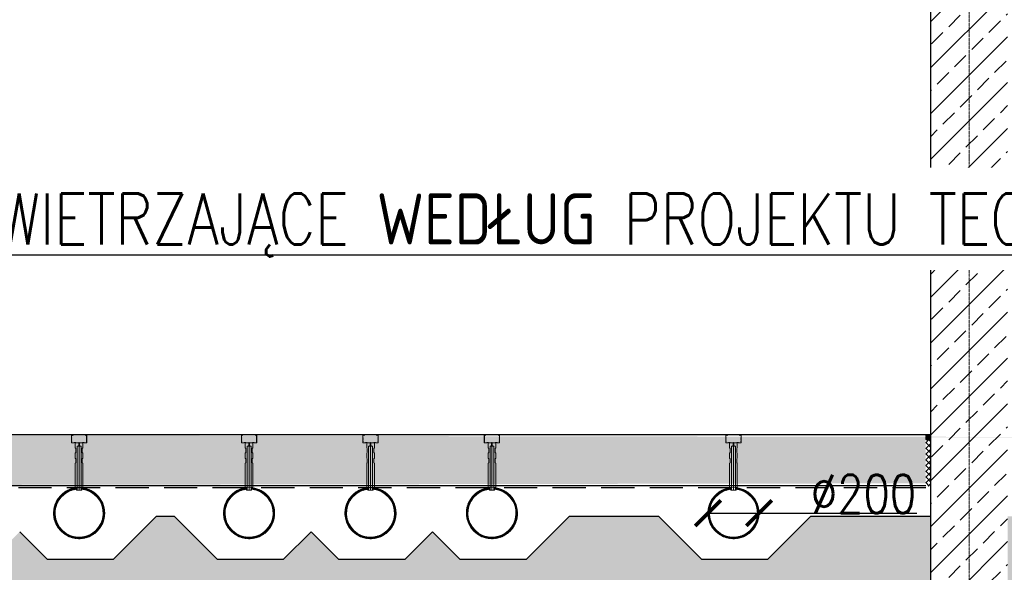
# Model space of a CAD drawing. Header units: millimetres. Extents: x -374129 to 1163271, y -112652 to 695637.
# Tile 173 of 256: x 2585 to 6438, y 30933 to 33096. Entities that reach past the tile are written whole.
import ezdxf
from ezdxf import colors
from ezdxf.entities.mleader import LeaderData, LeaderLine
from ezdxf.math import Vec2, Vec3

# ---------------------------------------------------------------- set-up
doc = ezdxf.new("R2010")
doc.units = ezdxf.units.MM
doc.header["$PDMODE"] = 4
doc.linetypes.add('ACAD_ISO04W100', pattern=[30, 24, -3, 0, -3])
doc.linetypes.add('rcad - -', pattern=[9.5, 6.5, -3])
for name, color, linetype, lineweight in [('A_DYSZA', 252, 'Continuous', 15), ('A_Hatch_konstrukcja', 252, 'Continuous', 5), ('A_profile ocynk', 252, 'Continuous', 9), ('KRT_kresk', 252, 'Continuous', 5), ('KRT_osie', 55, 'ACAD_ISO04W100', 18), ('Widoczne (ISO)', 252, 'Continuous', 15)]:
    doc.layers.add(name, color=color, linetype=linetype, lineweight=lineweight)
for name, color, linetype in [('KRT_kanaly', 1, 'Continuous'), ('KRT_kreskowanie', 252, 'Continuous'), ('KRT_opisy', 146, 'Continuous'), ('KRT_sciany', 2, 'Continuous'), ('KRT_wymiary', 4, 'Continuous')]:
    doc.layers.add(name, color=color, linetype=linetype)
doc.styles.add('WYMIAR', font='romans.shx', dxfattribs={"width": 0.8})
doc.linetypes.add('podbeton', pattern='A,0.3,-0.1,[131,ltypeshp.shx,S=0.1,R=0,X=-0.1,Y=0],-0.1,0.3', length=0.8)
doc.dimstyles.new('KRT_1-100', dxfattribs={"dimscale": 100, "dimtxt": 2, "dimasz": 1, "dimexe": 0.5, "dimexo": 0, "dimgap": 0.5, "dimtad": 1, "dimdec": 1, "dimrnd": 0.1, "dimzin": 9, "dimdsep": 46, "dimtxsty": 'WYMIAR', "dimblk": 'ARCHTICK', "dimcen": 0.09, "dimdle": 0.5, "dimclrd": 1, "dimclre": 252, "dimclrt": 256, "dimadec": 0, "dimazin": 0, "dimtfac": 1, "dimtdec": 1, "dimtmove": 0, "dimatfit": 3, "dimfxl": 1, "dimtolj": 1, "dimtzin": 0, "dimarcsym": 0})

# ---------------------------------------------------------------- blocks, each defined once
blk = doc.blocks.new('dysza_203')
at = {"color": 0, "linetype": 'ByBlock', "lineweight": -2}
for points in [[(-15, -193), (-10, -193), (-10, -203), (-7.5, -203), (-7.5, -31), (-1.5, -28), (-1.5, -18), (-15, -18), (-15, -38), (-12.5, -40.5), (-12.5, -55.5), (-15, -58), (-15, -78), (-12.5, -80.5), (-12.5, -95.5), (-15, -98)], [(15, -193), (10, -193), (10, -203), (7.5, -203), (7.5, -31), (1.5, -28), (1.5, -18), (15, -18), (15, -38), (12.5, -40.5), (12.5, -55.5), (15, -58), (15, -78), (12.5, -80.5), (12.5, -95.5), (15, -98)]]:
    blk.add_lwpolyline(points, close=True, dxfattribs=at)
for points in [[(-7.5, -31), (7.5, -31)], [(-1.5, -18), (1.5, -18)], [(-1.5, -28), (1.5, -28)], [(0, -18), (0, -203)], [(-7.5, -203), (7.5, -203)], [(7.5, -203), (10, -203)]]:
    blk.add_lwpolyline(points, dxfattribs=at)
blk = doc.blocks.new('_ArchTick')
at = {"color": 0, "linetype": 'ByBlock', "const_width": 0.15}
blk.add_lwpolyline([(-0.5, -0.5), (0.5, 0.5)], dxfattribs=at)
blk = doc.blocks.new('*D1195')
at = {"layer": 'Defpoints', "color": 0}
for p in [(5278, 31164.5), (5478, 31164.5)]:
    blk.add_point(p, dxfattribs=at)
at = {"layer": 'KRT_wymiary', "color": 1, "lineweight": -2}
for p, q in [((5278, 31164.5), (5278, 31164.5)), ((5278, 31164.5), (5478, 31164.5)), ((5478, 31164.5), (6095.1, 31164.5))]:
    blk.add_line(p, q, dxfattribs=at)
at = {"layer": 'KRT_wymiary', "color": 1, "lineweight": -2, "xscale": 100, "yscale": 100, "zscale": 100}
blk.add_blockref('_ArchTick', (5278, 31164.5), dxfattribs=at)
at = {"layer": 'KRT_wymiary', "color": 1, "lineweight": -2, "xscale": 100, "yscale": 100, "zscale": 100, "rotation": 180}
blk.add_blockref('_ArchTick', (5478, 31164.5), dxfattribs=at)
at = {"layer": 'KRT_wymiary', "insert": (5886.6, 31239.5), "char_height": 150, "attachment_point": 5, "style": 'WYMIAR'}
blk.add_mtext('\\A1;%%c200', dxfattribs=at)

msp = doc.modelspace()

# ---------------------------------------------------------------- hatches: boundary and pattern name
at = {"layer": 'KRT_kreskowanie'}
h = msp.add_hatch(dxfattribs=at)
h.set_pattern_fill('ANSI33', color=256, scale=20, style=0)
h.set_pattern_definition([(45, (168829.93, -25505.67), (-89.80256, 89.80256), []), (45, (168919.74, -25505.67), (-89.80256, 89.80256), [63.5, -31.75])])
h.paths.add_polyline_path([(6150, 30461.19), (6450, 30461.19), (6450, 36471.19), (6365, 36471.19), (6365, 36711.19), (6230, 36711.19), (6230, 36471.19), (6150, 36471.19)])
h = msp.add_hatch(dxfattribs=at)
h.set_pattern_fill('DOTS2', color=256, scale=10, style=0)
h.paths.add_polyline_path([(5640.49, 31126.97), (6132.64, 31126.97), (6132.64, 31351.97), (5640.49, 31351.97)], flags=9)
h.paths.add_polyline_path([(11940.49, 31126.97), (12432.64, 31126.97), (12432.64, 31351.97), (11940.49, 31351.97)], flags=9)
h.paths.add_polyline_path([(18240.49, 31126.97), (18732.64, 31126.97), (18732.64, 31351.97), (18240.49, 31351.97)], flags=9)
h.paths.add_polyline_path([(24880.49, 31126.97), (25372.64, 31126.97), (25372.64, 31351.97), (24880.49, 31351.97)], flags=9)
h.paths.add_polyline_path([(31180.49, 31126.97), (31672.64, 31126.97), (31672.64, 31351.97), (31180.49, 31351.97)], flags=9)
h.paths.add_polyline_path([(37480.49, 31126.97), (37972.64, 31126.97), (37972.64, 31351.97), (37480.49, 31351.97)], flags=9)
h.paths.add_polyline_path([(44120.49, 31126.97), (44612.64, 31126.97), (44612.64, 31351.97), (44120.49, 31351.97)], flags=9)
h.paths.add_polyline_path([(50420.49, 31126.97), (50912.64, 31126.97), (50912.64, 31351.97), (50420.49, 31351.97)], flags=9)
h.paths.add_polyline_path([(56720.49, 31126.97), (57212.64, 31126.97), (57212.64, 31351.97), (56720.49, 31351.97)], flags=9)
h.paths.add_polyline_path([(63360.49, 31126.97), (63852.64, 31126.97), (63852.64, 31351.97), (63360.49, 31351.97)], flags=9)

# ---------------------------------------------------------------- linework, layer by layer
at = {"layer": 'KRT_osie', "ltscale": 0.5}
msp.add_line((6300, 37613.84), (6300, 29871.18), dxfattribs=at)
msp.add_line((6300, 37613.84), (6300, 29871.18), dxfattribs=at)
at = {"layer": 'KRT_sciany'}
msp.add_lwpolyline([(6150, 30461.19), (6150, 36471.19)], dxfattribs=at)

# ---------------------------------------------------------------- next in the draw order: leaders
at = {"layer": 'KRT_opisy', "color": 1}
ml = msp.add_multileader_mtext('Standard', dxfattribs=at)
ml.set_content('\\C54;PIANKA DYLATACYJNA BRZEGOWA 1cm\\PUSZCZELNIENIE MASĄ TRWALEPLASTYCZNĄ ODPORNĄ NA AGRESJĘ CHEMICZNĄ NP.SIKAFLEX PRO 3', style='WYMIAR')
ml.set_leader_properties()
ml.build(insert=Vec2(0, 0))
ml.multileader.update_dxf_attribs({"text_left_attachment_type": 6, "text_right_attachment_type": 6, "dogleg_length": 36, "arrow_head_size": 200, "scale": 100})
ctx = ml.context
ctx.base_point, ctx.scale, ctx.char_height, ctx.arrow_head_size, ctx.landing_gap_size, ctx.plane_origin = Vec3(1022.91, 34569.79, -56.1), 100, 200, 200, 9, Vec3(36065.01, -50311.01, -56.1)
ctx.left_attachment, ctx.right_attachment = 6, 6
notes = []
notes.append((ctx, [(0, (1, 1, 0), (986.91, 34569.79, -56.1), (1, 0), 36, [(1, [(160, 31471.19, -56.1)], 0, [])])]))
ctx.mtext.insert, ctx.mtext.width, ctx.mtext.defined_height, ctx.mtext.flow_direction = Vec3(1031.91, 34809.79, -56.1), 4839.601, 350.11, 5
ctx.mtext.has_bg_fill, ctx.mtext.bg_color, ctx.mtext.bg_scale_factor, ctx.mtext.bg_transparency, ctx.mtext.use_window_bg_color = 1, -1027028792, 1.5, 0, 1
for ctx, leaders in notes:
    for number, flags, end, landing, length, lines in leaders:
        leader = LeaderData()
        leader.index, (leader.has_last_leader_line, leader.has_dogleg_vector, leader.attachment_direction) = number, flags
        leader.last_leader_point, leader.dogleg_vector, leader.dogleg_length = Vec3(end), Vec3(landing), length
        for number, points, colour, breaks in lines:
            line = LeaderLine()
            line.index, line.vertices, line.color, line.breaks = number, Vec3.list(points), colors.encode_raw_color(colour), breaks
            leader.lines.append(line)
        ctx.leaders.append(leader)

# ---------------------------------------------------------------- next in the draw order: leaders
ml = msp.add_multileader_mtext('Standard', dxfattribs=at)
ml.set_content('\\pxi-3,l3t3,39,44;\\C2;{\\fSymbol|b0|i0|c2|p18;·^I}\\C54;PŁYTA BETONOWA DYLATOWANA C30/37 W8,F150,XD2,XA2,XM1,XF1 ^Igr.20cm\\P    ZBROJONA WŁÓKNAMI POLIMEROWYMI ZBROJONA WŁÓKNAMI POLIMEROWYMI ZBROJONA WŁÓKNAMI POLIMEROWYMI ISTRICE iBETON 39x0.78 W ILOŚCI 3,0kg/m3, \\P{\\fSymbol|b0|i0|c2|p18;·^I}IZOLACJA PRZECIWWILGOCIOWA 2xFOLIA PE \\P    UKŁADANA SZCZELNIE NA ZAKŁAD^I^Igr.2x0.3mm                                                         \\P{\\fSymbol|b0|i0|c2|p18;·^I}PODBETON  C8/10 ^I^Igr.10cm                         \\P{\\fSymbol|b0|i0|c2|p18;·^I}ZAGĘSZCZONY GRUNT NASYPOWY Is>0,98^I^Igr.30cm\\P{\\fSymbol|b0|i0|c2|p18;·^I}ZAGĘSZCZONY GRUNT NASYPOWY Is>=0,97', style='WYMIAR')
ml.set_leader_properties()
ml.build(insert=Vec2(0, 0))
ml.multileader.update_dxf_attribs({"text_left_attachment_type": 6, "text_right_attachment_type": 6, "dogleg_length": 36, "arrow_head_size": 200, "scale": 100})
ctx = ml.context
ctx.base_point, ctx.scale, ctx.char_height, ctx.arrow_head_size, ctx.landing_gap_size, ctx.plane_origin = Vec3(1715.18, 28529.79, -56.1), 100, 200, 200, 9, Vec3(-35836.94, -69206.17, -56.1)
ctx.left_attachment, ctx.right_attachment = 6, 6
notes = []
notes.append((ctx, [(0, (1, 1, 0), (1679.18, 28529.79, -56.1), (1, 0), 36, [(1, [(1159.18, 31458.59, -56.1)], 0, [])])]))
ctx.mtext.insert, ctx.mtext.width, ctx.mtext.defined_height, ctx.mtext.flow_direction = Vec3(1724.18, 28777.41, -56.1), 11614.4681, 280.09, 5
ctx.mtext.has_bg_fill, ctx.mtext.bg_color, ctx.mtext.bg_scale_factor, ctx.mtext.bg_transparency, ctx.mtext.use_window_bg_color = 1, -1027028792, 1.5, 0, 1
for ctx, leaders in notes:
    for number, flags, end, landing, length, lines in leaders:
        leader = LeaderData()
        leader.index, (leader.has_last_leader_line, leader.has_dogleg_vector, leader.attachment_direction) = number, flags
        leader.last_leader_point, leader.dogleg_vector, leader.dogleg_length = Vec3(end), Vec3(landing), length
        for number, points, colour, breaks in lines:
            line = LeaderLine()
            line.index, line.vertices, line.color, line.breaks = number, Vec3.list(points), colors.encode_raw_color(colour), breaks
            leader.lines.append(line)
        ctx.leaders.append(leader)

# ---------------------------------------------------------------- next in the draw order: linework, layer by layer
at = {"layer": 'KRT_kanaly', "linetype": 'podbeton', "ltscale": 200}
msp.add_lwpolyline([(3725.49, 31091.97), (3832.99, 30984.47), (4092.99, 30984.47), (4200.49, 31091.97)], dxfattribs=at)

# ---------------------------------------------------------------- next in the draw order: leaders
at = {"layer": 'KRT_opisy', "color": 1}
ml = msp.add_multileader_mtext('Standard', dxfattribs=at)
ml.set_content('\\C54;KANAŁY NAPOWIETRZAJĄCE WEDŁUG PROJEKTU TECHNOLOGICZNEGO', style='WYMIAR')
ml.set_leader_properties()
ml.build(insert=Vec2(0, 0))
ml.multileader.update_dxf_attribs({"text_left_attachment_type": 6, "text_right_attachment_type": 6, "dogleg_length": 36, "arrow_head_size": 200, "scale": 100})
ctx = ml.context
ctx.base_point, ctx.scale, ctx.char_height, ctx.arrow_head_size, ctx.landing_gap_size, ctx.plane_origin = Vec3(958.77, 32175.83, -56.1), 100, 200, 200, 9, Vec3(36846.14, -51485.36, -56.1)
ctx.left_attachment, ctx.right_attachment = 6, 6
notes = []
notes.append((ctx, [(0, (1, 1, 0), (922.77, 32175.83, -56.1), (1, 0), 36, [(1, [(922.99, 31164.47, -56.1)], 0, [])])]))
ctx.mtext.insert, ctx.mtext.width, ctx.mtext.defined_height, ctx.mtext.flow_direction = Vec3(967.77, 32415.83, -56.1), 6873.6004, 350.11, 5
ctx.mtext.has_bg_fill, ctx.mtext.bg_color, ctx.mtext.bg_scale_factor, ctx.mtext.bg_transparency, ctx.mtext.use_window_bg_color = 1, -1027028792, 1.5, 0, 1
for ctx, leaders in notes:
    for number, flags, end, landing, length, lines in leaders:
        leader = LeaderData()
        leader.index, (leader.has_last_leader_line, leader.has_dogleg_vector, leader.attachment_direction) = number, flags
        leader.last_leader_point, leader.dogleg_vector, leader.dogleg_length = Vec3(end), Vec3(landing), length
        for number, points, colour, breaks in lines:
            line = LeaderLine()
            line.index, line.vertices, line.color, line.breaks = number, Vec3.list(points), colors.encode_raw_color(colour), breaks
            leader.lines.append(line)
        ctx.leaders.append(leader)

# ---------------------------------------------------------------- next in the draw order: hatches: boundary and pattern name
at = {"layer": 'KRT_kresk', "lineweight": 5}
h = msp.add_hatch(dxfattribs=at)
h.set_pattern_fill('DASH', color=256, scale=10, angle=45)
h.set_pattern_definition([(45, (9153.753, 31471.193), (4e-15, 44.90128), [31.75, -31.75])])
h.paths.add_polyline_path([(6129.99, 31281.19), (170, 31271.19), (170, 31451.19), (170, 31471.19), (7629.99, 31461.19), (6129.99, 31461.19)])
h = msp.add_hatch(dxfattribs=at)
h.set_pattern_fill('ANSI37', color=256, scale=0.5)
h.set_pattern_definition([(45, (-427952.6885, -167449.6836), (-1.122532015, 1.122532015), []), (135, (-427952.6885, -167449.6836), (-1.122532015, -1.122532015), [])])
h.paths.add_polyline_path([(6130, 31451.19), (6150, 31451.19), (6150, 31471.19), (6130, 31471.19)])
h = msp.add_hatch(dxfattribs=at)
h.set_pattern_fill('ANSI37', color=256, scale=5)
h.set_pattern_definition([(45, (-427952.688, -167449.684), (-11.22532015, 11.22532015), []), (135, (-427952.688, -167449.684), (-11.22532015, -11.22532015), [])])
h.paths.add_polyline_path([(6130, 31270.04), (6150, 31270.04), (6150, 31451.19), (6130, 31451.19)])
at = {"layer": 'KRT_kreskowanie'}
h = msp.add_hatch(dxfattribs=at)
h.set_pattern_fill('DOTS2', color=256, scale=10, style=0)
h.set_pattern_definition([(0, (-57709.84, 5.08), (0, 254), [0, -254]), (0, (-57628.56, 10.16), (0, 254), [0, -254]), (0, (-57674.28, 66.04), (0, 254), [0, -254]), (0, (-57618.4, 106.68), (0, 254), [0, -254]), (0, (-57684.44, 121.92), (0, 254), [0, -254]), (0, (-57664.12, 182.88), (0, 254), [0, -254]), (0, (-57699.68, 228.6), (0, 254), [0, -254]), (0, (-57618.4, 223.52), (0, 254), [0, -254]), (0, (-57557.44, 233.68), (0, 254), [0, -254]), (0, (-57526.96, 172.72), (0, 254), [0, -254]), (0, (-57476.16, 167.64), (0, 254), [0, -254]), (0, (-57476.16, 76.2), (0, 254), [0, -254]), (0, (-57521.88, 45.72), (0, 254), [0, -254]), (0, (-57593, 60.96), (0, 254), [0, -254]), (0, (-57547.28, 106.68), (0, 254), [0, -254]), (0, (-57593, 152.4), (0, 254), [0, -254]), (0, (-57486.32, 10.16), (0, 254), [0, -254])])
h.paths.add_polyline_path([(3190.16, 31152.3), (3120.82, 31152.3), (2952.99, 30984.47), (2692.99, 30984.47), (2585.49, 31091.97), (2477.99, 30984.47), (2217.99, 30984.47), (2110.49, 31091.97), (2002.99, 30984.47), (1742.99, 30984.47), (1575.16, 31152.3), (1225.82, 31152.3), (1057.99, 30984.47), (797.99, 30984.47), (630.16, 31152.3), (150, 31152.3), (150, 30684.47), (6150, 30684.47), (6150, 31152.3), (5680.82, 31152.3), (5512.99, 30984.47), (5252.99, 30984.47), (5085.16, 31152.3), (4735.82, 31152.3), (4567.99, 30984.47), (4307.99, 30984.47), (4200.49, 31091.97), (4092.99, 30984.47), (3832.99, 30984.47), (3725.49, 31091.97), (3617.99, 30984.47), (3357.99, 30984.47)])
h.paths.add_polyline_path([(5640.49, 31126.97), (6132.64, 31126.97), (6132.64, 31351.97), (5640.49, 31351.97)], flags=9)
h.paths.add_polyline_path([(9490.16, 31152.3), (9420.82, 31152.3), (9252.99, 30984.47), (8992.99, 30984.47), (8885.49, 31091.97), (8777.99, 30984.47), (8517.99, 30984.47), (8410.49, 31091.97), (8302.99, 30984.47), (8042.99, 30984.47), (7875.16, 31152.3), (7525.82, 31152.3), (7357.99, 30984.47), (7097.99, 30984.47), (6930.16, 31152.3), (6450, 31152.3), (6450, 30684.47), (12450, 30684.47), (12450, 31152.3), (11980.82, 31152.3), (11812.99, 30984.47), (11552.99, 30984.47), (11385.16, 31152.3), (11035.82, 31152.3), (10867.99, 30984.47), (10607.99, 30984.47), (10500.49, 31091.97), (10392.99, 30984.47), (10132.99, 30984.47), (10025.49, 31091.97), (9917.99, 30984.47), (9657.99, 30984.47)])
h.paths.add_polyline_path([(11940.49, 31126.97), (12432.64, 31126.97), (12432.64, 31351.97), (11940.49, 31351.97)], flags=9)
at = {"layer": 'Widoczne (ISO)', "transparency": 33554687}
h = msp.add_hatch(dxfattribs=at)
h.set_pattern_fill('ANSI31', color=256, scale=10)
h.set_pattern_definition([(45, (2901.854, 31210.5676), (-0.8838835, 0.8838835), [])])
h.paths.add_polyline_path([(2912.09, 31164.47, -1), (2723.89, 31164.47, -0.3833879), (2808, 31258.04), (2808, 31263.97, 0.3851934), (2717.99, 31164.47, 1), (2917.99, 31164.47, 0.385192), (2827.99, 31263.97), (2827.99, 31258.04, -0.3833692)])
h = msp.add_hatch(dxfattribs=at)
h.set_pattern_fill('ANSI31', color=256, scale=10)
h.set_pattern_definition([(45, (3566.854, 31210.5676), (-0.8838835, 0.8838835), [])])
h.paths.add_polyline_path([(3577.09, 31164.47, -1), (3388.89, 31164.47, -0.3833879), (3473, 31258.04), (3473, 31263.97, 0.3851934), (3382.99, 31164.47, 1), (3582.99, 31164.47, 0.385192), (3492.99, 31263.97), (3492.99, 31258.04, -0.3833692)])
h = msp.add_hatch(dxfattribs=at)
h.set_pattern_fill('ANSI31', color=256, scale=10)
h.set_pattern_definition([(45, (4041.854, 31210.5676), (-0.8838835, 0.8838835), [])])
h.paths.add_polyline_path([(4052.09, 31164.47, -1), (3863.89, 31164.47, -0.3833879), (3948, 31258.04), (3948, 31263.97, 0.3851934), (3857.99, 31164.47, 1), (4057.99, 31164.47, 0.385192), (3967.99, 31263.97), (3967.99, 31258.04, -0.3833692)])
h = msp.add_hatch(dxfattribs=at)
h.set_pattern_fill('ANSI31', color=256, scale=10)
h.set_pattern_definition([(45, (4516.854, 31210.5676), (-0.8838835, 0.8838835), [])])
h.paths.add_polyline_path([(4527.09, 31164.47, -1), (4338.89, 31164.47, -0.3833879), (4423, 31258.04), (4423, 31263.97, 0.3851934), (4332.99, 31164.47, 1), (4532.99, 31164.47, 0.385192), (4442.99, 31263.97), (4442.99, 31258.04, -0.3833692)])
h = msp.add_hatch(dxfattribs=at)
h.set_pattern_fill('ANSI31', color=256, scale=10)
h.set_pattern_definition([(45, (5461.854, 31210.5676), (-0.8838835, 0.8838835), [])])
h.paths.add_polyline_path([(5472.09, 31164.47, -1), (5283.89, 31164.47, -0.3833879), (5368, 31258.04), (5368, 31263.97, 0.3851934), (5277.99, 31164.47, 1), (5477.99, 31164.47, 0.385192), (5387.99, 31263.97), (5387.99, 31258.04, -0.3833692)])

# ---------------------------------------------------------------- next in the draw order: linework, layer by layer
at = {"color": 2}
for p, q in [((6150, 31471.19, -18.47), (170, 31471.19)), ((6130.2, 31271.19, 43), (170, 31271.19))]:
    msp.add_line(p, q, dxfattribs=at)
at = {"layer": 'A_DYSZA', "transparency": 33554687}
for centre, radius, start, end in [((2817.99, 31164.47), 100, 95.73457, 84.26515), ((2817.99, 31164.47), 94.1, 96.09512, 83.90114), ((3482.99, 31164.47), 100, 95.73457, 84.26515), ((3482.99, 31164.47), 94.1, 96.09512, 83.90114), ((3957.99, 31164.47), 100, 95.73457, 84.26515), ((3957.99, 31164.47), 94.1, 96.09512, 83.90114), ((4432.99, 31164.47), 100, 95.73457, 84.26515), ((4432.99, 31164.47), 94.1, 96.09512, 83.90114), ((5377.99, 31164.47), 100, 95.73457, 84.26515), ((5377.99, 31164.47), 94.1, 96.09512, 83.90114)]:
    msp.add_arc(centre, radius, start, end, dxfattribs=at)
at = {"layer": 'A_Hatch_konstrukcja'}
for centre in [(2817.99, 31164.47), (3482.99, 31164.47), (3957.99, 31164.47), (4432.99, 31164.47), (5377.99, 31164.47)]:
    msp.add_circle(centre, 100, dxfattribs=at)
at = {"layer": 'A_profile ocynk'}
for points in [[(2842.28, 31467.75), (2844.93, 31470.41, -0.6681786), (2847.49, 31469.35), (2847.49, 31459.79, -0.1989124), (2847.35, 31459.43), (2846.64, 31458.73, 0.4142136), (2846.64, 31458.02), (2847.35, 31457.31, -0.1989124), (2847.49, 31456.96), (2847.49, 31452.79, -0.1989124), (2847.35, 31452.43), (2846.64, 31451.73, 0.4142136), (2846.64, 31451.02), (2847.35, 31450.31, -0.1989124), (2847.49, 31449.96), (2847.49, 31445.79, -0.1989124), (2847.35, 31445.43), (2846.64, 31444.73, 0.4142136), (2846.64, 31444.02), (2847.35, 31443.31, -0.1989124), (2847.49, 31442.96), (2847.49, 31440.47, -0.4142136), (2846.99, 31439.97), (2838.21, 31439.97, -0.1989124), (2837.85, 31440.12), (2837.15, 31440.83, 0.1989124), (2836.79, 31440.97), (2831.99, 31440.97, 0.1989124), (2831.64, 31440.83), (2830.93, 31440.12, -0.1989124), (2830.58, 31439.97), (2819.41, 31439.97, -0.1989124), (2819.05, 31440.12), (2818.35, 31440.83, 0.4142136), (2817.64, 31440.83), (2816.93, 31440.12, -0.1989124), (2816.58, 31439.97), (2805.41, 31439.97, -0.1989124), (2805.05, 31440.12), (2804.35, 31440.83, 0.1989124), (2803.99, 31440.97), (2799.19, 31440.97, 0.1989124), (2798.84, 31440.83), (2798.13, 31440.12, -0.1989124), (2797.78, 31439.97), (2788.99, 31439.97, -0.4142136), (2788.49, 31440.47), (2788.49, 31442.96, -0.1989124), (2788.64, 31443.31), (2789.35, 31444.02, 0.4142136), (2789.35, 31444.73), (2788.64, 31445.43, -0.1989124), (2788.49, 31445.79), (2788.49, 31449.96, -0.1989124), (2788.64, 31450.31), (2789.35, 31451.02, 0.4142136), (2789.35, 31451.73), (2788.64, 31452.43, -0.1989124), (2788.49, 31452.79), (2788.49, 31456.96, -0.1989124), (2788.64, 31457.31), (2789.35, 31458.02, 0.4142136), (2789.35, 31458.73), (2788.64, 31459.43, -0.1989124), (2788.49, 31459.79), (2788.49, 31469.35, -0.6681786), (2791.05, 31470.41), (2793.71, 31467.75), (2794.06, 31468.11), (2791.41, 31470.76, 0.6681786), (2787.99, 31469.35), (2787.99, 31459.58, 0.1989124), (2788.14, 31459.23), (2788.64, 31458.73, -0.4142136), (2788.64, 31458.02), (2788.14, 31457.52, 0.1989124), (2787.99, 31457.17), (2787.99, 31452.58, 0.1989124), (2788.14, 31452.23), (2788.64, 31451.73, -0.4142136), (2788.64, 31451.02), (2788.14, 31450.52, 0.1989124), (2787.99, 31450.17), (2787.99, 31445.58, 0.1989124), (2788.14, 31445.23), (2788.64, 31444.73, -0.4142136), (2788.64, 31444.02), (2788.14, 31443.52, 0.1989124), (2787.99, 31443.17), (2787.99, 31439.97, 0.4142136), (2788.49, 31439.47), (2797.99, 31439.47, 0.1989124), (2798.34, 31439.62), (2799.05, 31440.33, -0.1989124), (2799.4, 31440.47), (2803.79, 31440.47, -0.1989124), (2804.14, 31440.33), (2804.85, 31439.62, 0.1989124), (2805.2, 31439.47), (2816.79, 31439.47, 0.1989124), (2817.14, 31439.62), (2817.64, 31440.12, -0.4142136), (2818.35, 31440.12), (2818.85, 31439.62, 0.1989124), (2819.2, 31439.47), (2830.79, 31439.47, 0.1989124), (2831.14, 31439.62), (2831.85, 31440.33, -0.1989124), (2832.2, 31440.47), (2836.59, 31440.47, -0.1989124), (2836.94, 31440.33), (2837.65, 31439.62, 0.1989124), (2838, 31439.47), (2847.49, 31439.47, 0.4142136), (2847.99, 31439.97), (2847.99, 31443.17, 0.1989124), (2847.85, 31443.52), (2847.35, 31444.02, -0.4142136), (2847.35, 31444.73), (2847.85, 31445.23, 0.1989124), (2847.99, 31445.58), (2847.99, 31450.17, 0.1989124), (2847.85, 31450.52), (2847.35, 31451.02, -0.4142136), (2847.35, 31451.73), (2847.85, 31452.23, 0.1989124), (2847.99, 31452.58), (2847.99, 31457.17, 0.1989124), (2847.85, 31457.52), (2847.35, 31458.02, -0.4142136), (2847.35, 31458.73), (2847.85, 31459.23, 0.1989124), (2847.99, 31459.58), (2847.99, 31469.35, 0.6681786), (2844.58, 31470.76), (2841.93, 31468.11)], [(3507.28, 31467.75), (3509.93, 31470.41, -0.6681786), (3512.49, 31469.35), (3512.49, 31459.79, -0.1989124), (3512.35, 31459.43), (3511.64, 31458.73, 0.4142136), (3511.64, 31458.02), (3512.35, 31457.31, -0.1989124), (3512.49, 31456.96), (3512.49, 31452.79, -0.1989124), (3512.35, 31452.43), (3511.64, 31451.73, 0.4142136), (3511.64, 31451.02), (3512.35, 31450.31, -0.1989124), (3512.49, 31449.96), (3512.49, 31445.79, -0.1989124), (3512.35, 31445.43), (3511.64, 31444.73, 0.4142136), (3511.64, 31444.02), (3512.35, 31443.31, -0.1989124), (3512.49, 31442.96), (3512.49, 31440.47, -0.4142136), (3511.99, 31439.97), (3503.21, 31439.97, -0.1989124), (3502.85, 31440.12), (3502.15, 31440.83, 0.1989124), (3501.79, 31440.97), (3496.99, 31440.97, 0.1989124), (3496.64, 31440.83), (3495.93, 31440.12, -0.1989124), (3495.58, 31439.97), (3484.41, 31439.97, -0.1989124), (3484.05, 31440.12), (3483.35, 31440.83, 0.4142136), (3482.64, 31440.83), (3481.93, 31440.12, -0.1989124), (3481.58, 31439.97), (3470.41, 31439.97, -0.1989124), (3470.05, 31440.12), (3469.35, 31440.83, 0.1989124), (3468.99, 31440.97), (3464.19, 31440.97, 0.1989124), (3463.84, 31440.83), (3463.13, 31440.12, -0.1989124), (3462.78, 31439.97), (3453.99, 31439.97, -0.4142136), (3453.49, 31440.47), (3453.49, 31442.96, -0.1989124), (3453.64, 31443.31), (3454.35, 31444.02, 0.4142136), (3454.35, 31444.73), (3453.64, 31445.43, -0.1989124), (3453.49, 31445.79), (3453.49, 31449.96, -0.1989124), (3453.64, 31450.31), (3454.35, 31451.02, 0.4142136), (3454.35, 31451.73), (3453.64, 31452.43, -0.1989124), (3453.49, 31452.79), (3453.49, 31456.96, -0.1989124), (3453.64, 31457.31), (3454.35, 31458.02, 0.4142136), (3454.35, 31458.73), (3453.64, 31459.43, -0.1989124), (3453.49, 31459.79), (3453.49, 31469.35, -0.6681786), (3456.05, 31470.41), (3458.71, 31467.75), (3459.06, 31468.11), (3456.41, 31470.76, 0.6681786), (3452.99, 31469.35), (3452.99, 31459.58, 0.1989124), (3453.14, 31459.23), (3453.64, 31458.73, -0.4142136), (3453.64, 31458.02), (3453.14, 31457.52, 0.1989124), (3452.99, 31457.17), (3452.99, 31452.58, 0.1989124), (3453.14, 31452.23), (3453.64, 31451.73, -0.4142136), (3453.64, 31451.02), (3453.14, 31450.52, 0.1989124), (3452.99, 31450.17), (3452.99, 31445.58, 0.1989124), (3453.14, 31445.23), (3453.64, 31444.73, -0.4142136), (3453.64, 31444.02), (3453.14, 31443.52, 0.1989124), (3452.99, 31443.17), (3452.99, 31439.97, 0.4142136), (3453.49, 31439.47), (3462.99, 31439.47, 0.1989124), (3463.34, 31439.62), (3464.05, 31440.33, -0.1989124), (3464.4, 31440.47), (3468.79, 31440.47, -0.1989124), (3469.14, 31440.33), (3469.85, 31439.62, 0.1989124), (3470.2, 31439.47), (3481.79, 31439.47, 0.1989124), (3482.14, 31439.62), (3482.64, 31440.12, -0.4142136), (3483.35, 31440.12), (3483.85, 31439.62, 0.1989124), (3484.2, 31439.47), (3495.79, 31439.47, 0.1989124), (3496.14, 31439.62), (3496.85, 31440.33, -0.1989124), (3497.2, 31440.47), (3501.59, 31440.47, -0.1989124), (3501.94, 31440.33), (3502.65, 31439.62, 0.1989124), (3503, 31439.47), (3512.49, 31439.47, 0.4142136), (3512.99, 31439.97), (3512.99, 31443.17, 0.1989124), (3512.85, 31443.52), (3512.35, 31444.02, -0.4142136), (3512.35, 31444.73), (3512.85, 31445.23, 0.1989124), (3512.99, 31445.58), (3512.99, 31450.17, 0.1989124), (3512.85, 31450.52), (3512.35, 31451.02, -0.4142136), (3512.35, 31451.73), (3512.85, 31452.23, 0.1989124), (3512.99, 31452.58), (3512.99, 31457.17, 0.1989124), (3512.85, 31457.52), (3512.35, 31458.02, -0.4142136), (3512.35, 31458.73), (3512.85, 31459.23, 0.1989124), (3512.99, 31459.58), (3512.99, 31469.35, 0.6681786), (3509.58, 31470.76), (3506.93, 31468.11)], [(3982.28, 31467.75), (3984.93, 31470.41, -0.6681786), (3987.49, 31469.35), (3987.49, 31459.79, -0.1989124), (3987.35, 31459.43), (3986.64, 31458.73, 0.4142136), (3986.64, 31458.02), (3987.35, 31457.31, -0.1989124), (3987.49, 31456.96), (3987.49, 31452.79, -0.1989124), (3987.35, 31452.43), (3986.64, 31451.73, 0.4142136), (3986.64, 31451.02), (3987.35, 31450.31, -0.1989124), (3987.49, 31449.96), (3987.49, 31445.79, -0.1989124), (3987.35, 31445.43), (3986.64, 31444.73, 0.4142136), (3986.64, 31444.02), (3987.35, 31443.31, -0.1989124), (3987.49, 31442.96), (3987.49, 31440.47, -0.4142136), (3986.99, 31439.97), (3978.21, 31439.97, -0.1989124), (3977.85, 31440.12), (3977.15, 31440.83, 0.1989124), (3976.79, 31440.97), (3971.99, 31440.97, 0.1989124), (3971.64, 31440.83), (3970.93, 31440.12, -0.1989124), (3970.58, 31439.97), (3959.41, 31439.97, -0.1989124), (3959.05, 31440.12), (3958.35, 31440.83, 0.4142136), (3957.64, 31440.83), (3956.93, 31440.12, -0.1989124), (3956.58, 31439.97), (3945.41, 31439.97, -0.1989124), (3945.05, 31440.12), (3944.35, 31440.83, 0.1989124), (3943.99, 31440.97), (3939.19, 31440.97, 0.1989124), (3938.84, 31440.83), (3938.13, 31440.12, -0.1989124), (3937.78, 31439.97), (3928.99, 31439.97, -0.4142136), (3928.49, 31440.47), (3928.49, 31442.96, -0.1989124), (3928.64, 31443.31), (3929.35, 31444.02, 0.4142136), (3929.35, 31444.73), (3928.64, 31445.43, -0.1989124), (3928.49, 31445.79), (3928.49, 31449.96, -0.1989124), (3928.64, 31450.31), (3929.35, 31451.02, 0.4142136), (3929.35, 31451.73), (3928.64, 31452.43, -0.1989124), (3928.49, 31452.79), (3928.49, 31456.96, -0.1989124), (3928.64, 31457.31), (3929.35, 31458.02, 0.4142136), (3929.35, 31458.73), (3928.64, 31459.43, -0.1989124), (3928.49, 31459.79), (3928.49, 31469.35, -0.6681786), (3931.05, 31470.41), (3933.71, 31467.75), (3934.06, 31468.11), (3931.41, 31470.76, 0.6681786), (3927.99, 31469.35), (3927.99, 31459.58, 0.1989124), (3928.14, 31459.23), (3928.64, 31458.73, -0.4142136), (3928.64, 31458.02), (3928.14, 31457.52, 0.1989124), (3927.99, 31457.17), (3927.99, 31452.58, 0.1989124), (3928.14, 31452.23), (3928.64, 31451.73, -0.4142136), (3928.64, 31451.02), (3928.14, 31450.52, 0.1989124), (3927.99, 31450.17), (3927.99, 31445.58, 0.1989124), (3928.14, 31445.23), (3928.64, 31444.73, -0.4142136), (3928.64, 31444.02), (3928.14, 31443.52, 0.1989124), (3927.99, 31443.17), (3927.99, 31439.97, 0.4142136), (3928.49, 31439.47), (3937.99, 31439.47, 0.1989124), (3938.34, 31439.62), (3939.05, 31440.33, -0.1989124), (3939.4, 31440.47), (3943.79, 31440.47, -0.1989124), (3944.14, 31440.33), (3944.85, 31439.62, 0.1989124), (3945.2, 31439.47), (3956.79, 31439.47, 0.1989124), (3957.14, 31439.62), (3957.64, 31440.12, -0.4142136), (3958.35, 31440.12), (3958.85, 31439.62, 0.1989124), (3959.2, 31439.47), (3970.79, 31439.47, 0.1989124), (3971.14, 31439.62), (3971.85, 31440.33, -0.1989124), (3972.2, 31440.47), (3976.59, 31440.47, -0.1989124), (3976.94, 31440.33), (3977.65, 31439.62, 0.1989124), (3978, 31439.47), (3987.49, 31439.47, 0.4142136), (3987.99, 31439.97), (3987.99, 31443.17, 0.1989124), (3987.85, 31443.52), (3987.35, 31444.02, -0.4142136), (3987.35, 31444.73), (3987.85, 31445.23, 0.1989124), (3987.99, 31445.58), (3987.99, 31450.17, 0.1989124), (3987.85, 31450.52), (3987.35, 31451.02, -0.4142136), (3987.35, 31451.73), (3987.85, 31452.23, 0.1989124), (3987.99, 31452.58), (3987.99, 31457.17, 0.1989124), (3987.85, 31457.52), (3987.35, 31458.02, -0.4142136), (3987.35, 31458.73), (3987.85, 31459.23, 0.1989124), (3987.99, 31459.58), (3987.99, 31469.35, 0.6681786), (3984.58, 31470.76), (3981.93, 31468.11)], [(4457.28, 31467.75), (4459.93, 31470.41, -0.6681786), (4462.49, 31469.35), (4462.49, 31459.79, -0.1989124), (4462.35, 31459.43), (4461.64, 31458.73, 0.4142136), (4461.64, 31458.02), (4462.35, 31457.31, -0.1989124), (4462.49, 31456.96), (4462.49, 31452.79, -0.1989124), (4462.35, 31452.43), (4461.64, 31451.73, 0.4142136), (4461.64, 31451.02), (4462.35, 31450.31, -0.1989124), (4462.49, 31449.96), (4462.49, 31445.79, -0.1989124), (4462.35, 31445.43), (4461.64, 31444.73, 0.4142136), (4461.64, 31444.02), (4462.35, 31443.31, -0.1989124), (4462.49, 31442.96), (4462.49, 31440.47, -0.4142136), (4461.99, 31439.97), (4453.21, 31439.97, -0.1989124), (4452.85, 31440.12), (4452.15, 31440.83, 0.1989124), (4451.79, 31440.97), (4446.99, 31440.97, 0.1989124), (4446.64, 31440.83), (4445.93, 31440.12, -0.1989124), (4445.58, 31439.97), (4434.41, 31439.97, -0.1989124), (4434.05, 31440.12), (4433.35, 31440.83, 0.4142136), (4432.64, 31440.83), (4431.93, 31440.12, -0.1989124), (4431.58, 31439.97), (4420.41, 31439.97, -0.1989124), (4420.05, 31440.12), (4419.35, 31440.83, 0.1989124), (4418.99, 31440.97), (4414.19, 31440.97, 0.1989124), (4413.84, 31440.83), (4413.13, 31440.12, -0.1989124), (4412.78, 31439.97), (4403.99, 31439.97, -0.4142136), (4403.49, 31440.47), (4403.49, 31442.96, -0.1989124), (4403.64, 31443.31), (4404.35, 31444.02, 0.4142136), (4404.35, 31444.73), (4403.64, 31445.43, -0.1989124), (4403.49, 31445.79), (4403.49, 31449.96, -0.1989124), (4403.64, 31450.31), (4404.35, 31451.02, 0.4142136), (4404.35, 31451.73), (4403.64, 31452.43, -0.1989124), (4403.49, 31452.79), (4403.49, 31456.96, -0.1989124), (4403.64, 31457.31), (4404.35, 31458.02, 0.4142136), (4404.35, 31458.73), (4403.64, 31459.43, -0.1989124), (4403.49, 31459.79), (4403.49, 31469.35, -0.6681786), (4406.05, 31470.41), (4408.71, 31467.75), (4409.06, 31468.11), (4406.41, 31470.76, 0.6681786), (4402.99, 31469.35), (4402.99, 31459.58, 0.1989124), (4403.14, 31459.23), (4403.64, 31458.73, -0.4142136), (4403.64, 31458.02), (4403.14, 31457.52, 0.1989124), (4402.99, 31457.17), (4402.99, 31452.58, 0.1989124), (4403.14, 31452.23), (4403.64, 31451.73, -0.4142136), (4403.64, 31451.02), (4403.14, 31450.52, 0.1989124), (4402.99, 31450.17), (4402.99, 31445.58, 0.1989124), (4403.14, 31445.23), (4403.64, 31444.73, -0.4142136), (4403.64, 31444.02), (4403.14, 31443.52, 0.1989124), (4402.99, 31443.17), (4402.99, 31439.97, 0.4142136), (4403.49, 31439.47), (4412.99, 31439.47, 0.1989124), (4413.34, 31439.62), (4414.05, 31440.33, -0.1989124), (4414.4, 31440.47), (4418.79, 31440.47, -0.1989124), (4419.14, 31440.33), (4419.85, 31439.62, 0.1989124), (4420.2, 31439.47), (4431.79, 31439.47, 0.1989124), (4432.14, 31439.62), (4432.64, 31440.12, -0.4142136), (4433.35, 31440.12), (4433.85, 31439.62, 0.1989124), (4434.2, 31439.47), (4445.79, 31439.47, 0.1989124), (4446.14, 31439.62), (4446.85, 31440.33, -0.1989124), (4447.2, 31440.47), (4451.59, 31440.47, -0.1989124), (4451.94, 31440.33), (4452.65, 31439.62, 0.1989124), (4453, 31439.47), (4462.49, 31439.47, 0.4142136), (4462.99, 31439.97), (4462.99, 31443.17, 0.1989124), (4462.85, 31443.52), (4462.35, 31444.02, -0.4142136), (4462.35, 31444.73), (4462.85, 31445.23, 0.1989124), (4462.99, 31445.58), (4462.99, 31450.17, 0.1989124), (4462.85, 31450.52), (4462.35, 31451.02, -0.4142136), (4462.35, 31451.73), (4462.85, 31452.23, 0.1989124), (4462.99, 31452.58), (4462.99, 31457.17, 0.1989124), (4462.85, 31457.52), (4462.35, 31458.02, -0.4142136), (4462.35, 31458.73), (4462.85, 31459.23, 0.1989124), (4462.99, 31459.58), (4462.99, 31469.35, 0.6681786), (4459.58, 31470.76), (4456.93, 31468.11)], [(5402.28, 31467.75), (5404.93, 31470.41, -0.6681786), (5407.49, 31469.35), (5407.49, 31459.79, -0.1989124), (5407.35, 31459.43), (5406.64, 31458.73, 0.4142136), (5406.64, 31458.02), (5407.35, 31457.31, -0.1989124), (5407.49, 31456.96), (5407.49, 31452.79, -0.1989124), (5407.35, 31452.43), (5406.64, 31451.73, 0.4142136), (5406.64, 31451.02), (5407.35, 31450.31, -0.1989124), (5407.49, 31449.96), (5407.49, 31445.79, -0.1989124), (5407.35, 31445.43), (5406.64, 31444.73, 0.4142136), (5406.64, 31444.02), (5407.35, 31443.31, -0.1989124), (5407.49, 31442.96), (5407.49, 31440.47, -0.4142136), (5406.99, 31439.97), (5398.21, 31439.97, -0.1989124), (5397.85, 31440.12), (5397.15, 31440.83, 0.1989124), (5396.79, 31440.97), (5391.99, 31440.97, 0.1989124), (5391.64, 31440.83), (5390.93, 31440.12, -0.1989124), (5390.58, 31439.97), (5379.41, 31439.97, -0.1989124), (5379.05, 31440.12), (5378.35, 31440.83, 0.4142136), (5377.64, 31440.83), (5376.93, 31440.12, -0.1989124), (5376.58, 31439.97), (5365.41, 31439.97, -0.1989124), (5365.05, 31440.12), (5364.35, 31440.83, 0.1989124), (5363.99, 31440.97), (5359.19, 31440.97, 0.1989124), (5358.84, 31440.83), (5358.13, 31440.12, -0.1989124), (5357.78, 31439.97), (5348.99, 31439.97, -0.4142136), (5348.49, 31440.47), (5348.49, 31442.96, -0.1989124), (5348.64, 31443.31), (5349.35, 31444.02, 0.4142136), (5349.35, 31444.73), (5348.64, 31445.43, -0.1989124), (5348.49, 31445.79), (5348.49, 31449.96, -0.1989124), (5348.64, 31450.31), (5349.35, 31451.02, 0.4142136), (5349.35, 31451.73), (5348.64, 31452.43, -0.1989124), (5348.49, 31452.79), (5348.49, 31456.96, -0.1989124), (5348.64, 31457.31), (5349.35, 31458.02, 0.4142136), (5349.35, 31458.73), (5348.64, 31459.43, -0.1989124), (5348.49, 31459.79), (5348.49, 31469.35, -0.6681786), (5351.05, 31470.41), (5353.71, 31467.75), (5354.06, 31468.11), (5351.41, 31470.76, 0.6681786), (5347.99, 31469.35), (5347.99, 31459.58, 0.1989124), (5348.14, 31459.23), (5348.64, 31458.73, -0.4142136), (5348.64, 31458.02), (5348.14, 31457.52, 0.1989124), (5347.99, 31457.17), (5347.99, 31452.58, 0.1989124), (5348.14, 31452.23), (5348.64, 31451.73, -0.4142136), (5348.64, 31451.02), (5348.14, 31450.52, 0.1989124), (5347.99, 31450.17), (5347.99, 31445.58, 0.1989124), (5348.14, 31445.23), (5348.64, 31444.73, -0.4142136), (5348.64, 31444.02), (5348.14, 31443.52, 0.1989124), (5347.99, 31443.17), (5347.99, 31439.97, 0.4142136), (5348.49, 31439.47), (5357.99, 31439.47, 0.1989124), (5358.34, 31439.62), (5359.05, 31440.33, -0.1989124), (5359.4, 31440.47), (5363.79, 31440.47, -0.1989124), (5364.14, 31440.33), (5364.85, 31439.62, 0.1989124), (5365.2, 31439.47), (5376.79, 31439.47, 0.1989124), (5377.14, 31439.62), (5377.64, 31440.12, -0.4142136), (5378.35, 31440.12), (5378.85, 31439.62, 0.1989124), (5379.2, 31439.47), (5390.79, 31439.47, 0.1989124), (5391.14, 31439.62), (5391.85, 31440.33, -0.1989124), (5392.2, 31440.47), (5396.59, 31440.47, -0.1989124), (5396.94, 31440.33), (5397.65, 31439.62, 0.1989124), (5398, 31439.47), (5407.49, 31439.47, 0.4142136), (5407.99, 31439.97), (5407.99, 31443.17, 0.1989124), (5407.85, 31443.52), (5407.35, 31444.02, -0.4142136), (5407.35, 31444.73), (5407.85, 31445.23, 0.1989124), (5407.99, 31445.58), (5407.99, 31450.17, 0.1989124), (5407.85, 31450.52), (5407.35, 31451.02, -0.4142136), (5407.35, 31451.73), (5407.85, 31452.23, 0.1989124), (5407.99, 31452.58), (5407.99, 31457.17, 0.1989124), (5407.85, 31457.52), (5407.35, 31458.02, -0.4142136), (5407.35, 31458.73), (5407.85, 31459.23, 0.1989124), (5407.99, 31459.58), (5407.99, 31469.35, 0.6681786), (5404.58, 31470.76), (5401.93, 31468.11)]]:
    msp.add_lwpolyline(points, format="xyb", close=True, dxfattribs=at)
at = {"layer": 'KRT_kanaly', "color": 4, "linetype": 'rcad - -', "ltscale": 20}
msp.add_line((6130.2, 31262.99, 43), (170, 31263.19), dxfattribs=at)
at = {"layer": 'KRT_kanaly', "linetype": 'podbeton', "ltscale": 200}
for p, q in [((3120.82, 31152.3, -6.04), (3190.16, 31152.3, -6.12)), ((4735.82, 31152.3, -8.01), (5085.16, 31152.3, -8.43)), ((5680.82, 31152.3, -9.16), (6150, 31152.3, -9.73))]:
    msp.add_line(p, q, dxfattribs=at)
for points in [[(2585.49, 31091.97), (2692.99, 30984.47), (2952.99, 30984.47), (3120.82, 31152.3)], [(3190.16, 31152.3), (3357.99, 30984.47), (3617.99, 30984.47), (3725.49, 31091.97)], [(4200.49, 31091.97), (4307.99, 30984.47), (4567.99, 30984.47), (4735.82, 31152.3)], [(5085.16, 31152.3), (5252.99, 30984.47), (5512.99, 30984.47), (5680.82, 31152.3)]]:
    msp.add_lwpolyline(points, dxfattribs=at)

# ---------------------------------------------------------------- next in the draw order: block references
at = {"layer": 'A_DYSZA'}
for p in [(2817.99, 31457.47), (3482.99, 31457.47), (3957.99, 31457.47), (4432.99, 31457.47), (5377.99, 31457.47)]:
    msp.add_blockref('dysza_203', p, dxfattribs=at)

# ---------------------------------------------------------------- next in the draw order: dimensions: what is measured, and where the dimension line sits
at = {"layer": 'KRT_wymiary'}
dim = msp.add_diameter_dim_2p(p1=(5277.99, 31164.47), p2=(5477.99, 31164.47), dimstyle='KRT_1-100', override={"dimtxt": 1.5, "dimgap": 0}, dxfattribs=at)
dim.commit()
dim.dimension.update_dxf_attribs({"geometry": '*D1195', "text_midpoint": (5886.56, 31164.47), "dimtype": 163})

doc.saveas('drawing.dxf')
